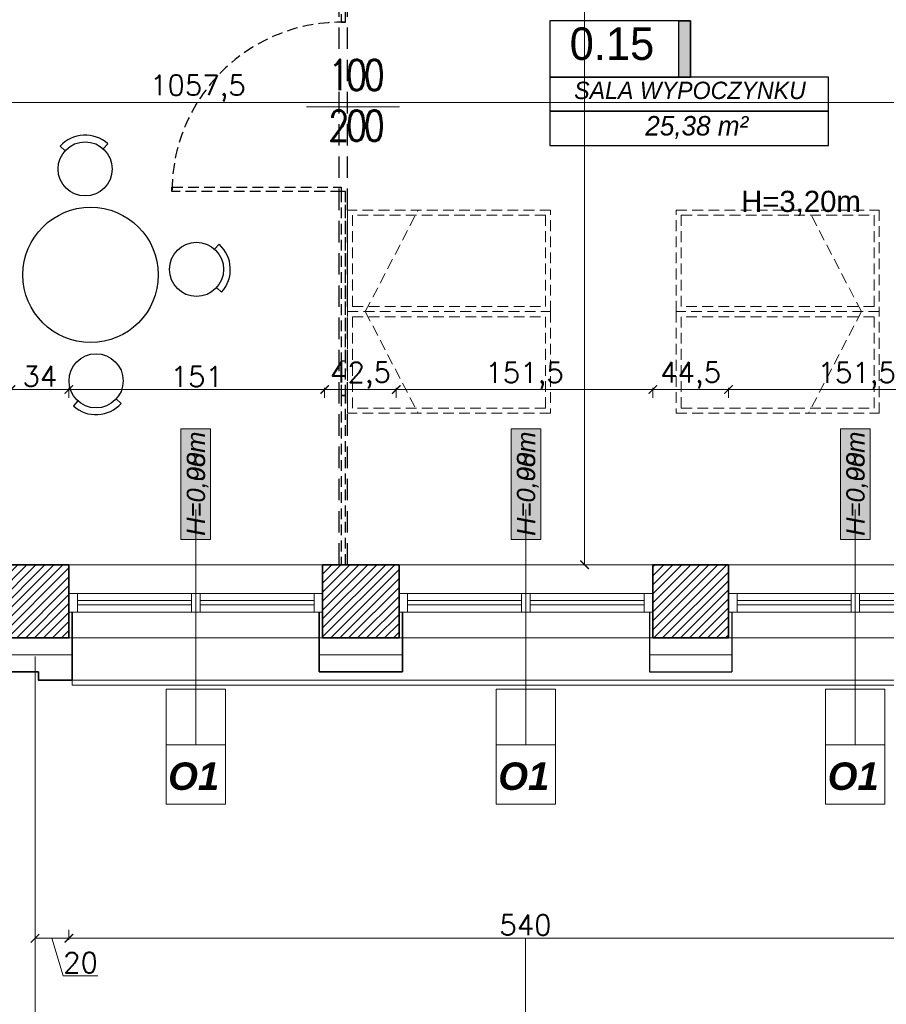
# Model space of a CAD drawing. Header units: millimetres. Extents: x -740 to 33545, y -26688 to 22494.
# Tile 143 of 256: x 11205 to 11717, y 9523 to 10105. Entities that reach past the tile are written whole.
import ezdxf
from ezdxf.lldxf.tags import DXFTag

# ---------------------------------------------------------------- set-up
doc = ezdxf.new("R2010")
doc.units = ezdxf.units.MM
doc.header["$MEASUREMENT"] = 0
doc.linetypes.add('DASHED2', pattern=[9.525, 6.35, -3.175])
doc.layers.get('Defpoints').update_dxf_attribs({"color": 252})
doc.layers.add('_I_EKO_PODKLAD 3', color=252, linetype='Continuous')
doc.layers.add('tabelki opis', color=252, linetype='Continuous')
for name, color, linetype, lineweight in [('A_istniejące ściany', 252, 'Continuous', 35), ('A_izolacja', 252, 'Continuous', 9), ('A_l.przerywana', 252, 'ICAD_ISO03W100', 9), ('A_okna wymieniane', 252, 'Continuous', 15), ('A_opisy', 252, 'Continuous', 15), ('A_wyposażenie', 252, 'Continuous', 9), ('A_ściany projektowane', 252, 'Continuous', 35), ('l.przerywana', 252, 'ICAD_ISO03W100', 5), ('l.widokowa', 252, 'Continuous', 15), ('l.wypełnien', 252, 'Continuous', 5), ('Nowe_820-G Rysunki Obrazki_Nr_pióra__1', 252, 'Continuous', 13), ('wymiarowanie', 252, 'Continuous', 9)]:
    doc.layers.add(name, color=color, linetype=linetype, lineweight=lineweight)
doc.styles.add('1-100', font='simplex.shx', dxfattribs={"width": 0.8, "height": 15})
doc.styles.add('ARIALL', font='GOTHIC.TTF', dxfattribs={"height": 40})
doc.styles.add('styl2', font='simplex.shx')
doc.styles.add('STYL_AUTOMATYCZNY_6', font='arial.ttf', dxfattribs={"width": 0.9924})
doc.linetypes.add('BATTING', pattern='A,0.00254,-2.54,[134,ltypeshp.shx,S=2.54,R=0,X=-2.54,Y=0],-5.08,[134,ltypeshp.shx,S=2.54,R=180,X=2.54,Y=0],-2.54', length=10.16254)
tags = doc.linetypes.add('ICAD_ISO03W100', pattern=[30, 12, -18]).pattern_tags.tags
tags[6:7] = [DXFTag(74, 4), DXFTag(75, 0), DXFTag(340, '0'), DXFTag(46, 1.0), DXFTag(50, 0.0), DXFTag(44, 0.0), DXFTag(45, 0.0)]
tags[4:5] = [DXFTag(74, 4), DXFTag(75, 0), DXFTag(340, '0'), DXFTag(46, 1.0), DXFTag(50, 0.0), DXFTag(44, 0.0), DXFTag(45, 0.0)]
doc.dimstyles.new('Skala 1-50', dxfattribs={"dimtxt": 12, "dimasz": 5, "dimexe": 1, "dimexo": 1, "dimgap": 1.5, "dimtad": 1, "dimdec": 1, "dimrnd": 0.5, "dimtxsty": 'styl2', "dimblk": 'ARCHTICK', "dimcen": 5, "dimadec": 0, "dimazin": 0, "dimtfac": 1, "dimtdec": 1, "dimtmove": 1, "dimatfit": 3, "dimldrblk": 'ARCHTICK', "dimfxl": 0, "dimlwd": -1, "dimlwe": -1, "dimarcsym": 0})

# ---------------------------------------------------------------- blocks, each defined once
blk = doc.blocks.new('_ArchTick')
at = {"color": 0, "linetype": 'ByBlock', "const_width": 0.15}
blk.add_lwpolyline([(-0.5, -0.5), (0.5, 0.5)], dxfattribs=at)
blk = doc.blocks.new('*D1186')
at = {"layer": 'Defpoints', "color": 0}
for p in [(11839.15, 10110.74), (10781.66, 10085.81), (11839.15, 10055.97)]:
    blk.add_point(p, dxfattribs=at)
at = {"layer": 'wymiarowanie', "color": 0}
for p, q in [((10781.66, 10060.97), (10781.66, 10054.97)), ((11839.15, 10060.97), (11839.15, 10054.97)), ((10781.66, 10055.97), (11839.15, 10055.97))]:
    blk.add_line(p, q, dxfattribs=at)
at = {"layer": 'wymiarowanie', "color": 0, "xscale": 5, "yscale": 5, "zscale": 5, "rotation": 180}
blk.add_blockref('_ArchTick', (10781.66, 10055.97), dxfattribs=at)
at = {"layer": 'wymiarowanie', "color": 0, "xscale": 5, "yscale": 5, "zscale": 5}
blk.add_blockref('_ArchTick', (11839.15, 10055.97), dxfattribs=at)
at = {"layer": 'wymiarowanie', "color": 0, "insert": (11310.4, 10064.32), "char_height": 12, "attachment_point": 5, "style": 'styl2'}
blk.add_mtext('1057,5', dxfattribs=at)
blk = doc.blocks.new('*D1898')
at = {"layer": 'Defpoints', "color": 0}
for p in [(11214.13, 9716.08), (11234.13, 9714.58), (11234.13, 9562.04)]:
    blk.add_point(p, dxfattribs=at)
at = {"layer": 'wymiarowanie', "color": 0}
for p, q in [((11214.13, 9567.04), (11214.13, 9561.04)), ((11234.13, 9567.04), (11234.13, 9561.04)), ((11214.13, 9562.04), (11234.13, 9562.04)), ((11230.78, 9539.89), (11224.13, 9562.04)), ((11251.25, 9539.89), (11230.78, 9539.89))]:
    blk.add_line(p, q, dxfattribs=at)
at = {"layer": 'wymiarowanie', "color": 0, "xscale": 5, "yscale": 5, "zscale": 5, "rotation": 180}
blk.add_blockref('_ArchTick', (11214.13, 9562.04), dxfattribs=at)
at = {"layer": 'wymiarowanie', "color": 0, "xscale": 5, "yscale": 5, "zscale": 5}
blk.add_blockref('_ArchTick', (11234.13, 9562.04), dxfattribs=at)
at = {"layer": 'wymiarowanie', "color": 0, "insert": (11241.01, 9547.69), "char_height": 12, "attachment_point": 5, "style": 'styl2'}
blk.add_mtext('20', dxfattribs=at)
blk = doc.blocks.new('*D1899')
at = {"layer": 'Defpoints', "color": 0}
for p in [(11234.13, 9739.58), (11773.95, 9715.57), (11773.95, 9562.04)]:
    blk.add_point(p, dxfattribs=at)
at = {"layer": 'wymiarowanie', "color": 0}
for p, q in [((11234.13, 9567.04), (11234.13, 9561.04)), ((11773.95, 9567.04), (11773.95, 9561.04)), ((11234.13, 9562.04), (11773.95, 9562.04))]:
    blk.add_line(p, q, dxfattribs=at)
at = {"layer": 'wymiarowanie', "color": 0, "xscale": 5, "yscale": 5, "zscale": 5, "rotation": 180}
blk.add_blockref('_ArchTick', (11234.13, 9562.04), dxfattribs=at)
at = {"layer": 'wymiarowanie', "color": 0, "xscale": 5, "yscale": 5, "zscale": 5}
blk.add_blockref('_ArchTick', (11773.95, 9562.04), dxfattribs=at)
at = {"layer": 'wymiarowanie', "color": 0, "insert": (11504.04, 9569.84), "char_height": 12, "attachment_point": 5, "style": 'styl2'}
blk.add_mtext('540', dxfattribs=at)
blk = doc.blocks.new('*D2158')
at = {"layer": 'Defpoints', "color": 0}
for p in [(11128.02, 9739.58), (11214.13, 9719.58), (11214.13, 9186.8)]:
    blk.add_point(p, dxfattribs=at)
at = {"layer": 'wymiarowanie', "color": 0}
for p, q in [((11128.02, 9191.8), (11128.02, 9185.8)), ((11128.02, 9186.8), (11214.13, 9186.8)), ((11214.13, 9191.8), (11214.13, 9185.8))]:
    blk.add_line(p, q, dxfattribs=at)
at = {"layer": 'wymiarowanie', "color": 0, "xscale": 5, "yscale": 5, "zscale": 5, "rotation": 180}
blk.add_blockref('_ArchTick', (11128.02, 9186.8), dxfattribs=at)
at = {"layer": 'wymiarowanie', "color": 0, "xscale": 5, "yscale": 5, "zscale": 5}
blk.add_blockref('_ArchTick', (11214.13, 9186.8), dxfattribs=at)
at = {"layer": 'wymiarowanie', "color": 0, "insert": (11171.07, 9194.6), "char_height": 12, "attachment_point": 5, "style": 'styl2'}
blk.add_mtext('86', dxfattribs=at)
blk = doc.blocks.new('*D2159')
at = {"layer": 'Defpoints', "color": 0}
for p in [(11234.13, 9739.58), (11214.13, 9719.58), (11234.13, 9186.8)]:
    blk.add_point(p, dxfattribs=at)
at = {"layer": 'wymiarowanie', "color": 0}
for p, q in [((11214.13, 9191.8), (11214.13, 9185.8)), ((11214.13, 9186.8), (11234.13, 9186.8)), ((11234.13, 9191.8), (11234.13, 9185.8)), ((11234.13, 9186.8), (11263.81, 9186.8))]:
    blk.add_line(p, q, dxfattribs=at)
at = {"layer": 'wymiarowanie', "color": 0, "xscale": 5, "yscale": 5, "zscale": 5, "rotation": 180}
blk.add_blockref('_ArchTick', (11214.13, 9186.8), dxfattribs=at)
at = {"layer": 'wymiarowanie', "color": 0, "xscale": 5, "yscale": 5, "zscale": 5}
blk.add_blockref('_ArchTick', (11234.13, 9186.8), dxfattribs=at)
at = {"layer": 'wymiarowanie', "color": 0, "insert": (11253.58, 9194.6), "char_height": 12, "attachment_point": 5, "style": 'styl2'}
blk.add_mtext('20', dxfattribs=at)
blk = doc.blocks.new('*D2160')
at = {"layer": 'Defpoints', "color": 0}
for p in [(11234.13, 9739.58), (11384.13, 9739.58), (11384.13, 9186.8)]:
    blk.add_point(p, dxfattribs=at)
at = {"layer": 'wymiarowanie', "color": 0}
for p, q in [((11234.13, 9191.8), (11234.13, 9185.8)), ((11234.13, 9186.8), (11384.13, 9186.8)), ((11384.13, 9191.8), (11384.13, 9185.8))]:
    blk.add_line(p, q, dxfattribs=at)
at = {"layer": 'wymiarowanie', "color": 0, "xscale": 5, "yscale": 5, "zscale": 5, "rotation": 180}
blk.add_blockref('_ArchTick', (11234.13, 9186.8), dxfattribs=at)
at = {"layer": 'wymiarowanie', "color": 0, "xscale": 5, "yscale": 5, "zscale": 5}
blk.add_blockref('_ArchTick', (11384.13, 9186.8), dxfattribs=at)
at = {"layer": 'wymiarowanie', "color": 0, "insert": (11309.13, 9194.6), "char_height": 12, "attachment_point": 5, "style": 'styl2'}
blk.add_mtext('150', dxfattribs=at)
blk = doc.blocks.new('*D2161')
at = {"layer": 'Defpoints', "color": 0}
for p in [(11384.13, 9739.58), (11429.29, 9739.58), (11429.29, 9186.8)]:
    blk.add_point(p, dxfattribs=at)
at = {"layer": 'wymiarowanie', "color": 0}
for p, q in [((11384.13, 9191.8), (11384.13, 9185.8)), ((11384.13, 9186.8), (11429.29, 9186.8)), ((11429.29, 9191.8), (11429.29, 9185.8))]:
    blk.add_line(p, q, dxfattribs=at)
at = {"layer": 'wymiarowanie', "color": 0, "xscale": 5, "yscale": 5, "zscale": 5, "rotation": 180}
blk.add_blockref('_ArchTick', (11384.13, 9186.8), dxfattribs=at)
at = {"layer": 'wymiarowanie', "color": 0, "xscale": 5, "yscale": 5, "zscale": 5}
blk.add_blockref('_ArchTick', (11429.29, 9186.8), dxfattribs=at)
at = {"layer": 'wymiarowanie', "color": 0, "insert": (11406.71, 9194.6), "char_height": 12, "attachment_point": 5, "style": 'styl2'}
blk.add_mtext('45', dxfattribs=at)
blk = doc.blocks.new('*D2162')
at = {"layer": 'Defpoints', "color": 0}
for p in [(11429.29, 9739.58), (11579.29, 9739.58), (11579.29, 9186.8)]:
    blk.add_point(p, dxfattribs=at)
at = {"layer": 'wymiarowanie', "color": 0}
for p, q in [((11429.29, 9191.8), (11429.29, 9185.8)), ((11429.29, 9186.8), (11579.29, 9186.8)), ((11579.29, 9191.8), (11579.29, 9185.8))]:
    blk.add_line(p, q, dxfattribs=at)
at = {"layer": 'wymiarowanie', "color": 0, "xscale": 5, "yscale": 5, "zscale": 5, "rotation": 180}
blk.add_blockref('_ArchTick', (11429.29, 9186.8), dxfattribs=at)
at = {"layer": 'wymiarowanie', "color": 0, "xscale": 5, "yscale": 5, "zscale": 5}
blk.add_blockref('_ArchTick', (11579.29, 9186.8), dxfattribs=at)
at = {"layer": 'wymiarowanie', "color": 0, "insert": (11504.29, 9194.6), "char_height": 12, "attachment_point": 5, "style": 'styl2'}
blk.add_mtext('150', dxfattribs=at)
blk = doc.blocks.new('*D2163')
at = {"layer": 'Defpoints', "color": 0}
for p in [(11579.29, 9739.58), (11624.02, 9739.58), (11624.02, 9186.8)]:
    blk.add_point(p, dxfattribs=at)
at = {"layer": 'wymiarowanie', "color": 0}
for p, q in [((11579.29, 9191.8), (11579.29, 9185.8)), ((11579.29, 9186.8), (11624.02, 9186.8)), ((11624.02, 9191.8), (11624.02, 9185.8))]:
    blk.add_line(p, q, dxfattribs=at)
at = {"layer": 'wymiarowanie', "color": 0, "xscale": 5, "yscale": 5, "zscale": 5, "rotation": 180}
blk.add_blockref('_ArchTick', (11579.29, 9186.8), dxfattribs=at)
at = {"layer": 'wymiarowanie', "color": 0, "xscale": 5, "yscale": 5, "zscale": 5}
blk.add_blockref('_ArchTick', (11624.02, 9186.8), dxfattribs=at)
at = {"layer": 'wymiarowanie', "color": 0, "insert": (11601.66, 9195.15), "char_height": 12, "attachment_point": 5, "style": 'styl2'}
blk.add_mtext('44,5', dxfattribs=at)
blk = doc.blocks.new('*D2164')
at = {"layer": 'Defpoints', "color": 0}
for p in [(11624.02, 9739.58), (11774.02, 9739.58), (11774.02, 9186.8)]:
    blk.add_point(p, dxfattribs=at)
at = {"layer": 'wymiarowanie', "color": 0}
for p, q in [((11624.02, 9191.8), (11624.02, 9185.8)), ((11624.02, 9186.8), (11774.02, 9186.8)), ((11774.02, 9191.8), (11774.02, 9185.8))]:
    blk.add_line(p, q, dxfattribs=at)
at = {"layer": 'wymiarowanie', "color": 0, "xscale": 5, "yscale": 5, "zscale": 5, "rotation": 180}
blk.add_blockref('_ArchTick', (11624.02, 9186.8), dxfattribs=at)
at = {"layer": 'wymiarowanie', "color": 0, "xscale": 5, "yscale": 5, "zscale": 5}
blk.add_blockref('_ArchTick', (11774.02, 9186.8), dxfattribs=at)
at = {"layer": 'wymiarowanie', "color": 0, "insert": (11699.02, 9194.6), "char_height": 12, "attachment_point": 5, "style": 'styl2'}
blk.add_mtext('150', dxfattribs=at)
blk = doc.blocks.new('*D2209')
at = {"layer": 'Defpoints', "color": 0}
for p in [(11562.62, 10359.34), (11539.01, 9782.76), (11576.75, 9782.76)]:
    blk.add_point(p, dxfattribs=at)
at = {"layer": 'wymiarowanie', "color": 0}
for p, q in [((11544.01, 10359.34), (11538.01, 10359.34)), ((11539.01, 10359.34), (11539.01, 10168.41)), ((11539.01, 9782.76), (11539.01, 10125.2)), ((11544.01, 9782.76), (11538.01, 9782.76))]:
    blk.add_line(p, q, dxfattribs=at)
at = {"layer": 'wymiarowanie', "color": 0, "xscale": 5, "yscale": 5, "zscale": 5}
for p, rotation in [((11539.01, 10359.34), 90), ((11539.01, 9782.76), 270)]:
    blk.add_blockref('_ArchTick', p, dxfattribs=dict(at, rotation=rotation))
at = {"layer": 'wymiarowanie', "color": 0, "insert": (11530.66, 10146.8), "char_height": 12, "attachment_point": 5, "rotation": 90, "style": 'styl2'}
blk.add_mtext('576,5', dxfattribs=at)
blk = doc.blocks.new('*D2784')
at = {"layer": 'Defpoints', "color": 0}
for p in [(11234.13, 9886.31), (11199.91, 9812.76), (11234.13, 9782.76)]:
    blk.add_point(p, dxfattribs=at)
at = {"layer": 'wymiarowanie', "color": 0}
for p, q in [((11199.91, 9881.31), (11199.91, 9887.31)), ((11199.91, 9886.31), (11234.13, 9886.31)), ((11234.13, 9881.31), (11234.13, 9887.31))]:
    blk.add_line(p, q, dxfattribs=at)
at = {"layer": 'wymiarowanie', "color": 0, "xscale": 5, "yscale": 5, "zscale": 5, "rotation": 180}
blk.add_blockref('_ArchTick', (11199.91, 9886.31), dxfattribs=at)
at = {"layer": 'wymiarowanie', "color": 0, "xscale": 5, "yscale": 5, "zscale": 5}
blk.add_blockref('_ArchTick', (11234.13, 9886.31), dxfattribs=at)
at = {"layer": 'wymiarowanie', "color": 0, "insert": (11217.02, 9894.11), "char_height": 12, "attachment_point": 5, "style": 'styl2'}
blk.add_mtext('34', dxfattribs=at)
blk = doc.blocks.new('*D2785')
at = {"layer": 'Defpoints', "color": 0}
for p in [(11385.33, 9886.31), (11234.13, 9782.76), (11385.33, 9782.76)]:
    blk.add_point(p, dxfattribs=at)
at = {"layer": 'wymiarowanie', "color": 0}
for p, q in [((11234.13, 9881.31), (11234.13, 9887.31)), ((11234.13, 9886.31), (11385.33, 9886.31)), ((11385.33, 9881.31), (11385.33, 9887.31))]:
    blk.add_line(p, q, dxfattribs=at)
at = {"layer": 'wymiarowanie', "color": 0, "xscale": 5, "yscale": 5, "zscale": 5, "rotation": 180}
blk.add_blockref('_ArchTick', (11234.13, 9886.31), dxfattribs=at)
at = {"layer": 'wymiarowanie', "color": 0, "xscale": 5, "yscale": 5, "zscale": 5}
blk.add_blockref('_ArchTick', (11385.33, 9886.31), dxfattribs=at)
at = {"layer": 'wymiarowanie', "color": 0, "insert": (11309.73, 9893.96), "char_height": 12, "attachment_point": 5, "style": 'styl2'}
blk.add_mtext('151', dxfattribs=at)
blk = doc.blocks.new('*D2786')
at = {"layer": 'Defpoints', "color": 0}
for p in [(11427.67, 9886.31), (11385.33, 9782.76), (11427.67, 9782.76)]:
    blk.add_point(p, dxfattribs=at)
at = {"layer": 'wymiarowanie', "color": 0}
for p, q in [((11385.33, 9881.31), (11385.33, 9887.31)), ((11385.33, 9886.31), (11427.67, 9886.31)), ((11427.67, 9881.31), (11427.67, 9887.31))]:
    blk.add_line(p, q, dxfattribs=at)
at = {"layer": 'wymiarowanie', "color": 0, "xscale": 5, "yscale": 5, "zscale": 5, "rotation": 180}
blk.add_blockref('_ArchTick', (11385.33, 9886.31), dxfattribs=at)
at = {"layer": 'wymiarowanie', "color": 0, "xscale": 5, "yscale": 5, "zscale": 5}
blk.add_blockref('_ArchTick', (11427.67, 9886.31), dxfattribs=at)
at = {"layer": 'wymiarowanie', "color": 0, "insert": (11406.5, 9894.66), "char_height": 12, "attachment_point": 5, "style": 'styl2'}
blk.add_mtext('42,5', dxfattribs=at)
blk = doc.blocks.new('*D2787')
at = {"layer": 'Defpoints', "color": 0}
for p in [(11579.29, 9886.31), (11427.67, 9782.76), (11579.29, 9782.76)]:
    blk.add_point(p, dxfattribs=at)
at = {"layer": 'wymiarowanie', "color": 0}
for p, q in [((11427.67, 9881.31), (11427.67, 9887.31)), ((11427.67, 9886.31), (11579.29, 9886.31)), ((11579.29, 9881.31), (11579.29, 9887.31))]:
    blk.add_line(p, q, dxfattribs=at)
at = {"layer": 'wymiarowanie', "color": 0, "xscale": 5, "yscale": 5, "zscale": 5, "rotation": 180}
blk.add_blockref('_ArchTick', (11427.67, 9886.31), dxfattribs=at)
at = {"layer": 'wymiarowanie', "color": 0, "xscale": 5, "yscale": 5, "zscale": 5}
blk.add_blockref('_ArchTick', (11579.29, 9886.31), dxfattribs=at)
at = {"layer": 'wymiarowanie', "color": 0, "insert": (11503.48, 9894.51), "char_height": 12, "attachment_point": 5, "style": 'styl2'}
blk.add_mtext('151,5', dxfattribs=at)
blk = doc.blocks.new('*D2788')
at = {"layer": 'Defpoints', "color": 0}
for p in [(11624.02, 9886.31), (11579.29, 9782.76), (11624.02, 9782.76)]:
    blk.add_point(p, dxfattribs=at)
at = {"layer": 'wymiarowanie', "color": 0}
for p, q in [((11579.29, 9881.31), (11579.29, 9887.31)), ((11579.29, 9886.31), (11624.02, 9886.31)), ((11624.02, 9881.31), (11624.02, 9887.31))]:
    blk.add_line(p, q, dxfattribs=at)
at = {"layer": 'wymiarowanie', "color": 0, "xscale": 5, "yscale": 5, "zscale": 5, "rotation": 180}
blk.add_blockref('_ArchTick', (11579.29, 9886.31), dxfattribs=at)
at = {"layer": 'wymiarowanie', "color": 0, "xscale": 5, "yscale": 5, "zscale": 5}
blk.add_blockref('_ArchTick', (11624.02, 9886.31), dxfattribs=at)
at = {"layer": 'wymiarowanie', "color": 0, "insert": (11601.66, 9894.66), "char_height": 12, "attachment_point": 5, "style": 'styl2'}
blk.add_mtext('44,5', dxfattribs=at)
blk = doc.blocks.new('*D2789')
at = {"layer": 'Defpoints', "color": 0}
for p in [(11775.65, 9886.31), (11624.02, 9782.76), (11775.65, 9782.76)]:
    blk.add_point(p, dxfattribs=at)
at = {"layer": 'wymiarowanie', "color": 0}
for p, q in [((11624.02, 9881.31), (11624.02, 9887.31)), ((11624.02, 9886.31), (11775.65, 9886.31)), ((11775.65, 9881.31), (11775.65, 9887.31))]:
    blk.add_line(p, q, dxfattribs=at)
at = {"layer": 'wymiarowanie', "color": 0, "xscale": 5, "yscale": 5, "zscale": 5, "rotation": 180}
blk.add_blockref('_ArchTick', (11624.02, 9886.31), dxfattribs=at)
at = {"layer": 'wymiarowanie', "color": 0, "xscale": 5, "yscale": 5, "zscale": 5}
blk.add_blockref('_ArchTick', (11775.65, 9886.31), dxfattribs=at)
at = {"layer": 'wymiarowanie', "color": 0, "insert": (11699.83, 9894.51), "char_height": 12, "attachment_point": 5, "style": 'styl2'}
blk.add_mtext('151,5', dxfattribs=at)

msp = doc.modelspace()

# ---------------------------------------------------------------- hatches: boundary and pattern name
at = {"layer": 'A_opisy', "ltscale": 0.3}
for points in [[(11300.37, 9797.7), (11300.37, 9863.16), (11317.9, 9863.16), (11317.9, 9797.7)], [(11300.37, 9797.7), (11300.37, 9863.16), (11317.9, 9863.16), (11317.9, 9797.7)], [(11300.37, 9797.7), (11300.37, 9863.16), (11317.9, 9863.16), (11317.9, 9797.7)], [(11300.37, 9797.7), (11300.37, 9863.16), (11317.9, 9863.16), (11317.9, 9797.7)], [(11495.52, 9797.7), (11495.52, 9863.16), (11513.05, 9863.16), (11513.05, 9797.7)], [(11495.52, 9797.7), (11495.52, 9863.16), (11513.05, 9863.16), (11513.05, 9797.7)], [(11495.52, 9797.7), (11495.52, 9863.16), (11513.05, 9863.16), (11513.05, 9797.7)], [(11495.52, 9797.7), (11495.52, 9863.16), (11513.05, 9863.16), (11513.05, 9797.7)], [(11690.26, 9797.7), (11690.26, 9863.16), (11707.79, 9863.16), (11707.79, 9797.7)], [(11690.26, 9797.7), (11690.26, 9863.16), (11707.79, 9863.16), (11707.79, 9797.7)], [(11690.26, 9797.7), (11690.26, 9863.16), (11707.79, 9863.16), (11707.79, 9797.7)], [(11690.26, 9797.7), (11690.26, 9863.16), (11707.79, 9863.16), (11707.79, 9797.7)]]:
    msp.add_hatch(color=256, dxfattribs=at).paths.add_polyline_path(points)
at = {"layer": 'l.wypełnien'}
h = msp.add_hatch(dxfattribs=at)
h.set_pattern_fill('ANSI31', color=256, scale=30, style=0)
h.paths.add_polyline_path([(11391.26, 10402.52), (11391.26, 10359.34), (11839.15, 10359.34), (11839.15, 9782.76), (11774.02, 9782.76), (11774.02, 9765.83), (11774.02, 9754.82), (11774.02, 9739.58), (11839.15, 9739.58), (11882.33, 9739.58), (11882.33, 10522.75), (11866.24, 10522.75), (11854.39, 10522.75), (11839.15, 10522.75), (11839.15, 10402.52), (11426.82, 10402.52), (11426.82, 10552.38), (11401.42, 10552.38), (11401.42, 10402.52)])
h.paths.add_polyline_path([(11391.26, 10834.32), (11391.26, 10791.99), (11401.42, 10791.99), (11401.42, 10654.38), (11426.82, 10654.38), (11426.82, 10791.99), (11839.15, 10791.99), (11839.15, 10677.69), (11854.39, 10677.69), (11866.24, 10677.69), (11882.33, 10677.69), (11882.33, 11331.32), (11882.33, 11374.5), (11799.42, 11374.5), (11799.42, 11331.32), (11839.15, 11331.32), (11839.15, 10994.32), (11839.15, 10834.32), (11699.45, 10834.32), (11685.18, 10834.32), (11640.68, 10834.32), (11401.42, 10834.32)])
h.paths.add_polyline_path([(11477.62, 10806.38), (11477.62, 10819.93), (11497.94, 10819.93), (11497.94, 10806.38)], flags=16)
h.paths.add_polyline_path([(11438.67, 10819.93), (11438.67, 10806.38), (11457.3, 10806.38), (11457.3, 10819.93)], flags=16)
h.paths.add_polyline_path([(11429.29, 9739.58), (11429.29, 9782.76), (11384.13, 9782.76), (11384.13, 9739.58)])
h.paths.add_polyline_path([(11624.02, 9739.58), (11624.02, 9782.76), (11579.29, 9782.76), (11579.29, 9739.58)])
h = msp.add_hatch(dxfattribs=at)
h.set_pattern_fill('ANSI31', color=256, scale=30, style=0)
h.paths.add_polyline_path([(10913.66, 10402.52), (10997.39, 10402.52), (11117.42, 10402.52), (11176.61, 10402.52), (11176.61, 10401.46), (11164.43, 10401.46), (11164.43, 10399.14), (11180.1, 10399.14), (11180.1, 10402.52), (11291.35, 10402.52), (11291.35, 10359.34), (11212.91, 10359.34), (11212.91, 10281.34), (11174.51, 10281.34), (11174.51, 10359.34), (11117.42, 10359.34), (10913.66, 10359.34)])
h.paths.add_polyline_path([(11186.51, 10326.34), (11186.51, 10347.34), (11200.91, 10347.34), (11200.91, 10326.34)], flags=16)
h.paths.add_polyline_path([(11186.51, 10326.34), (11186.51, 10347.34), (11200.91, 10347.34), (11200.91, 10326.34)], flags=0)
h.paths.add_polyline_path([(11186.51, 10293.34), (11186.51, 10314.34), (11200.91, 10314.34), (11200.91, 10293.34)], flags=16)
h.paths.add_polyline_path([(11186.51, 10293.34), (11186.51, 10314.34), (11200.91, 10314.34), (11200.91, 10293.34)], flags=0)
h.paths.add_polyline_path([(11234.13, 9739.58), (11234.13, 9782.76), (11199.91, 9782.76), (11199.91, 9812.76), (11174.51, 9812.76), (11174.51, 9782.76), (11128.02, 9782.76), (11128.02, 9739.58)])
h.paths.add_polyline_path([(10477.77, 9782.76), (10504.8, 9782.76), (10504.8, 9762.76), (10529.35, 9762.99), (10529.35, 9782.76), (10587.7, 9782.76), (10587.7, 9739.58), (10477.77, 9739.58)])
h.paths.add_polyline_path([(10783.28, 9739.58), (10783.28, 9782.76), (10737.7, 9782.76), (10737.7, 9739.58)])
h.paths.add_polyline_path([(10978.02, 9739.58), (10978.02, 9782.76), (10933.28, 9782.76), (10933.28, 9739.58)])
h.paths.add_polyline_path([(10769.66, 10359.34), (10771.66, 10359.34), (10771.66, 10402.52), (10736.26, 10402.52), (10736.26, 10359.34)])
h.paths.add_polyline_path([(10457.77, 9739.58), (10457.77, 9782.76), (10477.77, 9782.76), (10477.77, 9739.58), (10470.93, 9739.58)])
h.paths.add_polyline_path([(10771.66, 10359.34), (10771.66, 10402.52), (10791.66, 10402.52), (10791.66, 10359.34)])
h.paths.add_polyline_path([(10913.66, 10359.34), (10913.66, 10402.52), (10893.66, 10402.52), (10893.66, 10359.34)])
h.paths.add_polyline_path([(10504.8, 9762.76), (10504.8, 9782.76), (10529.35, 9782.76), (10529.35, 9762.99)])
at = {"layer": 'tabelki opis'}
msp.add_hatch(color=256, dxfattribs=at).paths.add_polyline_path([(11601.6, 10070.96), (11601.6, 10104.23), (11594.64, 10104.23), (11594.64, 10070.96)])

# ---------------------------------------------------------------- linework, layer by layer
at = {"layer": '_I_EKO_PODKLAD 3', "linetype": 'DASHED2', "ltscale": 2}
for p, q in [((11393.83, 9782.76), (11393.83, 10359.34)), ((11393.83, 9782.76), (11393.83, 10359.34)), ((11398.83, 9782.76), (11398.83, 10359.34)), ((11398.83, 9782.76), (11398.83, 10359.34))]:
    msp.add_line(p, q, dxfattribs=at)
at = {"layer": '_I_EKO_PODKLAD 3', "ltscale": 500}
for p, q in [((11254.46, 10028.54), (11257.14, 10031.52)), ((11254.46, 10028.54), (11257.14, 10031.52)), ((11231.86, 10027.38), (11228.89, 10030.06)), ((11231.86, 10027.38), (11228.89, 10030.06)), ((11320.3, 9969.17), (11322.98, 9972.14)), ((11320.3, 9969.17), (11322.98, 9972.14)), ((11321.47, 9946.57), (11324.44, 9943.89)), ((11321.47, 9946.57), (11324.44, 9943.89)), ((11239.49, 9879.56), (11236.81, 9876.59)), ((11239.49, 9879.56), (11236.81, 9876.59)), ((11262.09, 9880.73), (11265.06, 9878.05)), ((11262.09, 9880.73), (11265.06, 9878.05))]:
    msp.add_line(p, q, dxfattribs=at)
at = {"layer": '_I_EKO_PODKLAD 3', "linetype": 'DASHED2'}
for points in [[(11395.08, 10203.34), (11395.08, 10103.34), (11397.58, 10103.34), (11397.58, 10203.34), (11395.08, 10203.34)], [(11295.08, 10005.84), (11395.08, 10005.84), (11395.08, 10003.34), (11295.08, 10003.34), (11295.08, 10005.84)], [(11295.08, 10005.84), (11395.08, 10005.84), (11395.08, 10003.34), (11295.08, 10003.34), (11295.08, 10005.84)], [(11395.08, 10003.34), (11395.08, 9903.34), (11397.58, 9903.34), (11397.58, 10003.34), (11395.08, 10003.34)], [(11395.08, 10003.34), (11395.08, 9882.76), (11397.58, 9882.76), (11397.58, 10003.34), (11395.08, 10003.34)], [(11395.08, 9882.76), (11395.08, 9782.76), (11397.58, 9782.76), (11397.58, 9882.76), (11395.08, 9882.76)], [(11395.08, 9882.76), (11395.08, 9782.76), (11397.58, 9782.76), (11397.58, 9882.76), (11395.08, 9882.76)]]:
    msp.add_lwpolyline(points, dxfattribs=at)
at = {"layer": '_I_EKO_PODKLAD 3', "ltscale": 500}
for centre, radius in [((11243.74, 10016.66), 16), ((11243.74, 10016.66), 16), ((11246.98, 9954.05), 40), ((11246.98, 9954.05), 40), ((11309.58, 9957.29), 16), ((11309.58, 9957.29), 16), ((11250.21, 9891.45), 16), ((11250.21, 9891.45), 16)]:
    msp.add_circle(centre, radius, dxfattribs=at)
at = {"layer": '_I_EKO_PODKLAD 3', "linetype": 'DASHED2'}
msp.add_arc((11395.08, 10003.34), 100, 88.56746, 180.50373, dxfattribs=at)
msp.add_arc((11395.08, 10003.34), 100, 88.56746, 180.50373, dxfattribs=at)
at = {"layer": '_I_EKO_PODKLAD 3', "ltscale": 500}
for centre, start, end in [((11243.74, 10016.66), 47.95505, 137.95505), ((11243.74, 10016.66), 47.95505, 137.95505), ((11309.58, 9957.29), 317.95505, 47.95505), ((11309.58, 9957.29), 317.95505, 47.95505), ((11250.21, 9891.45), 227.95505, 317.95505), ((11250.21, 9891.45), 227.95505, 317.95505)]:
    msp.add_arc(centre, 20, start, end, dxfattribs=at)
at = {"layer": 'A_istniejące ściany'}
for points in [[(11234.13, 9782.76), (11199.91, 9782.76)], [(11234.13, 9739.58), (11234.13, 9782.76)], [(11429.29, 9782.76), (11384.13, 9782.76)], [(11384.13, 9782.76), (11384.13, 9739.58)], [(11429.29, 9739.58), (11429.29, 9782.76)], [(11624.02, 9782.76), (11579.29, 9782.76)], [(11579.29, 9782.76), (11579.29, 9739.58)], [(11624.02, 9739.58), (11624.02, 9782.76)], [(11384.13, 9739.58), (11384.13, 9754.82)], [(11579.29, 9739.58), (11579.29, 9754.82)], [(11128.02, 9739.58), (11234.13, 9739.58)], [(11384.13, 9739.58), (11429.29, 9739.58)], [(11579.29, 9739.58), (11624.02, 9739.58)]]:
    msp.add_lwpolyline(points, dxfattribs=at)
at = {"layer": 'A_izolacja', "lineweight": 35}
for p, q in [((11236.13, 9754.82), (11236.13, 9719.58)), ((11382.13, 9754.82), (11382.13, 9719.58)), ((11431.29, 9754.82), (11431.29, 9719.58))]:
    msp.add_line(p, q, dxfattribs=at)
at = {"layer": 'A_izolacja', "lineweight": 30}
for p, q in [((11577.29, 9754.82), (11577.29, 9719.58)), ((11626.02, 9754.82), (11626.02, 9719.58))]:
    msp.add_line(p, q, dxfattribs=at)
at = {"layer": 'A_izolacja', "linetype": 'BATTING', "ltscale": 0.1}
for points in [[(11126.02, 9729.58), (11236.13, 9729.58)], [(11382.13, 9729.58), (11431.29, 9729.58)], [(11577.29, 9729.58), (11626.02, 9729.58)]]:
    msp.add_lwpolyline(points, dxfattribs=at)
at = {"layer": 'A_izolacja', "lineweight": 35}
for points in [[(11216.13, 9719.58), (11216.13, 9717.58), (11216.13, 9714.58), (11236.13, 9714.58), (11236.13, 9719.58)], [(11382.13, 9719.58), (11431.29, 9719.58)]]:
    msp.add_lwpolyline(points, dxfattribs=at)
at = {"layer": 'A_izolacja', "lineweight": 30}
msp.add_lwpolyline([(11577.29, 9719.58), (11626.02, 9719.58)], dxfattribs=at)
at = {"layer": 'A_l.przerywana', "ltscale": 0.3}
for points in [[(11386.18, 9739.58), (11232.93, 9739.58)], [(11581.34, 9739.58), (11428.09, 9739.58)], [(11776.07, 9739.58), (11622.82, 9739.58)]]:
    msp.add_lwpolyline(points, dxfattribs=at)
at = {"layer": 'A_okna wymieniane'}
for points in [[(11239.21, 9765.83), (11234.13, 9765.83)], [(11234.13, 9765.83), (11234.13, 9754.82)], [(11238.01, 9765.83), (11306.59, 9765.83)], [(11239.21, 9754.82), (11239.21, 9765.83)], [(11311.67, 9765.83), (11306.59, 9765.83)], [(11306.59, 9765.83), (11306.59, 9754.82)], [(11311.67, 9754.82), (11311.67, 9765.83)], [(11311.67, 9765.83), (11381.1, 9765.83)], [(11384.13, 9765.83), (11379.05, 9765.83)], [(11379.05, 9765.83), (11379.05, 9754.82)], [(11384.13, 9754.82), (11384.13, 9765.83)], [(11434.37, 9765.83), (11429.29, 9765.83)], [(11429.29, 9765.83), (11429.29, 9754.82)], [(11433.17, 9765.83), (11501.75, 9765.83)], [(11434.37, 9754.82), (11434.37, 9765.83)], [(11506.83, 9765.83), (11501.75, 9765.83)], [(11501.75, 9765.83), (11501.75, 9754.82)], [(11506.83, 9754.82), (11506.83, 9765.83)], [(11506.83, 9765.83), (11576.26, 9765.83)], [(11579.29, 9765.83), (11574.21, 9765.83)], [(11574.21, 9765.83), (11574.21, 9754.82)], [(11579.29, 9754.82), (11579.29, 9765.83)], [(11629.1, 9765.83), (11624.02, 9765.83)], [(11624.02, 9765.83), (11624.02, 9754.82)], [(11627.9, 9765.83), (11696.48, 9765.83)], [(11629.1, 9754.82), (11629.1, 9765.83)], [(11701.56, 9765.83), (11696.48, 9765.83)], [(11696.48, 9765.83), (11696.48, 9754.82)], [(11701.56, 9754.82), (11701.56, 9765.83)], [(11701.56, 9765.83), (11770.99, 9765.83)], [(11306.59, 9761.6), (11239.21, 9761.6)], [(11239.21, 9761.6), (11239.21, 9759.06)], [(11239.21, 9759.06), (11306.59, 9759.06)], [(11306.59, 9759.06), (11306.59, 9761.6)], [(11379.05, 9761.6), (11311.67, 9761.6)], [(11311.67, 9761.6), (11311.67, 9759.06)], [(11311.67, 9759.06), (11379.05, 9759.06)], [(11379.05, 9759.06), (11379.05, 9761.6)], [(11501.75, 9761.6), (11434.37, 9761.6)], [(11434.37, 9761.6), (11434.37, 9759.06)], [(11434.37, 9759.06), (11501.75, 9759.06)], [(11501.75, 9759.06), (11501.75, 9761.6)], [(11574.21, 9761.6), (11506.83, 9761.6)], [(11506.83, 9761.6), (11506.83, 9759.06)], [(11506.83, 9759.06), (11574.21, 9759.06)], [(11574.21, 9759.06), (11574.21, 9761.6)], [(11696.48, 9761.6), (11629.1, 9761.6)], [(11629.1, 9761.6), (11629.1, 9759.06)], [(11629.1, 9759.06), (11696.48, 9759.06)], [(11696.48, 9759.06), (11696.48, 9761.6)], [(11768.94, 9761.6), (11701.56, 9761.6)], [(11701.56, 9761.6), (11701.56, 9759.06)], [(11701.56, 9759.06), (11768.94, 9759.06)], [(11234.13, 9754.82), (11239.21, 9754.82)], [(11306.59, 9754.82), (11238.01, 9754.82)], [(11306.59, 9754.82), (11311.67, 9754.82)], [(11381.1, 9754.82), (11311.67, 9754.82)], [(11379.05, 9754.82), (11384.13, 9754.82)], [(11429.29, 9754.82), (11434.37, 9754.82)], [(11501.75, 9754.82), (11433.17, 9754.82)], [(11501.75, 9754.82), (11506.83, 9754.82)], [(11576.26, 9754.82), (11506.83, 9754.82)], [(11574.21, 9754.82), (11579.29, 9754.82)], [(11624.02, 9754.82), (11629.1, 9754.82)], [(11696.48, 9754.82), (11627.9, 9754.82)], [(11696.48, 9754.82), (11701.56, 9754.82)], [(11770.99, 9754.82), (11701.56, 9754.82)]]:
    msp.add_lwpolyline(points, dxfattribs=at)
at = {"layer": 'A_opisy'}
for p, q in [((11309.13, 9681.91), (11309.13, 9815.38)), ((11504.29, 9681.91), (11504.29, 9815.38)), ((11699.02, 9681.91), (11699.02, 9815.38))]:
    msp.add_line(p, q, dxfattribs=at)
at = {"layer": 'A_opisy', "ltscale": 0.3}
for points in [[(11300.37, 9797.7), (11300.37, 9863.16), (11317.9, 9863.16), (11317.9, 9797.7)], [(11300.37, 9797.7), (11300.37, 9863.16), (11317.9, 9863.16), (11317.9, 9797.7)], [(11300.37, 9797.7), (11300.37, 9863.16), (11317.9, 9863.16), (11317.9, 9797.7)], [(11300.37, 9797.7), (11300.37, 9863.16), (11317.9, 9863.16), (11317.9, 9797.7)], [(11495.52, 9797.7), (11495.52, 9863.16), (11513.05, 9863.16), (11513.05, 9797.7)], [(11495.52, 9797.7), (11495.52, 9863.16), (11513.05, 9863.16), (11513.05, 9797.7)], [(11495.52, 9797.7), (11495.52, 9863.16), (11513.05, 9863.16), (11513.05, 9797.7)], [(11495.52, 9797.7), (11495.52, 9863.16), (11513.05, 9863.16), (11513.05, 9797.7)], [(11690.26, 9797.7), (11690.26, 9863.16), (11707.79, 9863.16), (11707.79, 9797.7)], [(11690.26, 9797.7), (11690.26, 9863.16), (11707.79, 9863.16), (11707.79, 9797.7)], [(11690.26, 9797.7), (11690.26, 9863.16), (11707.79, 9863.16), (11707.79, 9797.7)], [(11690.26, 9797.7), (11690.26, 9863.16), (11707.79, 9863.16), (11707.79, 9797.7)], [(11291.6, 9676.43), (11291.6, 9709.3), (11309.13, 9709.3), (11309.13, 9676.43)], [(11309.13, 9676.43), (11309.13, 9709.3), (11326.66, 9709.3), (11326.66, 9676.43)], [(11486.76, 9676.43), (11486.76, 9709.3), (11504.29, 9709.3), (11504.29, 9676.43)], [(11504.29, 9676.43), (11504.29, 9709.3), (11521.82, 9709.3), (11521.82, 9676.43)], [(11681.49, 9676.43), (11681.49, 9709.3), (11699.02, 9709.3), (11699.02, 9676.43)], [(11699.02, 9676.43), (11699.02, 9709.3), (11716.55, 9709.3), (11716.55, 9676.43)], [(11326.66, 9641.37), (11326.66, 9676.43), (11291.6, 9676.43), (11291.6, 9641.37)], [(11521.82, 9641.37), (11521.82, 9676.43), (11486.76, 9676.43), (11486.76, 9641.37)], [(11716.55, 9641.37), (11716.55, 9676.43), (11681.49, 9676.43), (11681.49, 9641.37)]]:
    msp.add_lwpolyline(points, close=True, dxfattribs=at)
at = {"layer": 'A_wyposażenie', "linetype": 'DASHED2'}
for p, q in [((11409.36, 9932.34), (11440.59, 9992.34)), ((11409.36, 9932.34), (11440.59, 9992.34)), ((11702.62, 9932.34), (11671.39, 9992.34)), ((11702.62, 9932.34), (11671.39, 9992.34)), ((11409.36, 9932.34), (11440.59, 9872.34)), ((11409.36, 9932.34), (11440.59, 9872.34)), ((11702.62, 9932.34), (11671.39, 9872.34)), ((11702.62, 9932.34), (11671.39, 9872.34))]:
    msp.add_line(p, q, dxfattribs=at)
for points in [[(11398.83, 9992.34), (11398.83, 9932.34), (11518.83, 9932.34), (11518.83, 9992.34)], [(11398.83, 9992.34), (11398.83, 9932.34), (11518.83, 9932.34), (11518.83, 9992.34)], [(11713.15, 9992.34), (11713.15, 9932.34), (11593.15, 9932.34), (11593.15, 9992.34)], [(11713.15, 9992.34), (11713.15, 9932.34), (11593.15, 9932.34), (11593.15, 9992.34)], [(11401.83, 9989.34), (11401.83, 9935.34), (11515.83, 9935.34), (11515.83, 9989.34)], [(11401.83, 9989.34), (11401.83, 9935.34), (11515.83, 9935.34), (11515.83, 9989.34)], [(11710.15, 9989.34), (11710.15, 9935.34), (11596.15, 9935.34), (11596.15, 9989.34)], [(11710.15, 9989.34), (11710.15, 9935.34), (11596.15, 9935.34), (11596.15, 9989.34)], [(11398.83, 9872.34), (11398.83, 9932.34), (11518.83, 9932.34), (11518.83, 9872.34)], [(11398.83, 9872.34), (11398.83, 9932.34), (11518.83, 9932.34), (11518.83, 9872.34)], [(11713.15, 9872.34), (11713.15, 9932.34), (11593.15, 9932.34), (11593.15, 9872.34)], [(11713.15, 9872.34), (11713.15, 9932.34), (11593.15, 9932.34), (11593.15, 9872.34)], [(11401.83, 9875.34), (11401.83, 9929.34), (11515.83, 9929.34), (11515.83, 9875.34)], [(11401.83, 9875.34), (11401.83, 9929.34), (11515.83, 9929.34), (11515.83, 9875.34)], [(11710.15, 9875.34), (11710.15, 9929.34), (11596.15, 9929.34), (11596.15, 9875.34)], [(11710.15, 9875.34), (11710.15, 9929.34), (11596.15, 9929.34), (11596.15, 9875.34)]]:
    msp.add_lwpolyline(points, close=True, dxfattribs=at)
at = {"layer": 'A_ściany projektowane'}
for p, q in [((11234.13, 9754.82), (11234.13, 9739.58)), ((11384.13, 9754.82), (11384.13, 9739.58)), ((11429.29, 9754.82), (11429.29, 9739.58)), ((11579.29, 9754.82), (11579.29, 9739.58)), ((11624.02, 9754.82), (11624.02, 9739.58))]:
    msp.add_line(p, q, dxfattribs=at)
msp.add_lwpolyline([(11126.02, 9719.58), (11216.13, 9719.58)], dxfattribs=at)
at = {"layer": 'l.przerywana', "ltscale": 0.3}
msp.add_line((11236.13, 9714.58), (11772.02, 9714.58), dxfattribs=at)
at = {"layer": 'l.widokowa'}
msp.add_lwpolyline([(11236.13, 9714.58), (11236.13, 9711.58), (11772.02, 9711.58), (11772.02, 9714.58)], dxfattribs=at)
at = {"layer": 'Nowe_820-G Rysunki Obrazki_Nr_pióra__1', "linetype": 'Continuous', "lineweight": 13}
for points in [[(11213.46, 9782.76), (11774.02, 9782.76)], [(11232.93, 9782.76), (11385.33, 9782.76)], [(11265.95, 9782.76), (11256.64, 9782.76)], [(11265.95, 9782.76), (11276.11, 9782.76)], [(11427.67, 9782.76), (11580.91, 9782.76)], [(11622.4, 9782.76), (11775.65, 9782.76)], [(11234.13, 9739.58), (11234.13, 9754.82)], [(11429.29, 9739.58), (11429.29, 9754.82)], [(11624.02, 9739.58), (11624.02, 9754.82)]]:
    msp.add_lwpolyline(points, dxfattribs=at)
at = {"layer": 'tabelki opis'}
for points in [[(11601.6, 10104.23), (11518.44, 10104.23), (11518.44, 10070.96), (11601.6, 10070.96), (11601.6, 10104.23)], [(11518.44, 10050.69), (11683.17, 10050.69), (11683.17, 10070.96), (11518.44, 10070.96), (11518.44, 10050.69)], [(11518.44, 10030.41), (11683.17, 10030.41), (11683.17, 10050.69), (11518.44, 10050.69), (11518.44, 10030.41)]]:
    msp.add_lwpolyline(points, dxfattribs=at)
msp.add_lwpolyline([(11601.6, 10070.96), (11594.64, 10070.96), (11594.64, 10104.23), (11601.6, 10104.23)], close=True, dxfattribs=at)
at = {"layer": 'wymiarowanie'}
for p, q in [((11374.51, 10053.34), (11429.51, 10053.34)), ((11504.08, 9353.31), (11504.08, 9562.04))]:
    msp.add_line(p, q, dxfattribs=at)
at = {"layer": 'wymiarowanie', "linetype": 'ICAD_ISO03W100', "ltscale": 0.2}
msp.add_line((11214.13, 9728.58), (11214.13, 9191.8), dxfattribs=at)

# ---------------------------------------------------------------- texts
at = {"layer": 'A_opisy', "ltscale": 0.3, "char_height": 10.8, "width": 109.7533, "attachment_point": 1, "rotation": 90, "style": 'ARIALL'}
for s, insert in [('{\\fArial|b0|i1|c238|p34;H=0,00m}', (11303.82, 9799.82)), ('{\\fArial|b0|i1|c238|p34;H=0,98m}', (11303.82, 9799.82)), ('{\\fArial|b0|i1|c238|p34;H=0,00m}', (11498.98, 9799.82)), ('{\\fArial|b0|i1|c238|p34;H=0,98m}', (11498.98, 9799.82)), ('{\\fArial|b0|i1|c238|p34;H=0,00m}', (11693.71, 9799.82)), ('{\\fArial|b0|i1|c238|p34;H=0,98m}', (11693.71, 9799.82))]:
    msp.add_mtext(s, dxfattribs=dict(at, insert=insert))
at = {"layer": 'A_opisy', "ltscale": 0.3, "char_height": 16.2, "width": 109.7533, "attachment_point": 9, "style": 'ARIALL'}
for insert in [(11323, 9649.51), (11518.15, 9649.51), (11712.89, 9649.51)]:
    msp.add_mtext('{\\fArial|b1|i1|c238|p34;O1}', dxfattribs=dict(at, insert=insert))
at = {"layer": 'Nowe_820-G Rysunki Obrazki_Nr_pióra__1', "linetype": 'Continuous', "lineweight": 13, "insert": (11631.51, 9988.91), "char_height": 12.5, "attachment_point": 7, "style": 'STYL_AUTOMATYCZNY_6'}
msp.add_mtext('\\A1;{\\pql;\\fArial|b0|i0|c238|p0;\\W0.992400;H=3,20m}', dxfattribs=at)
at = {"layer": 'tabelki opis', "attachment_point": 1}
for s, insert, char_height, width in [('{\\fCentury Gothic|b0|i0|c238|p34;0.15}', (11530.17, 10100.27), 19.2, 56.7), ('\\pi14.38464;{\\fCentury Gothic|b0|i1|c238|p34;SALA WYPOCZYNKU}', (11518.44, 10068.2), 10.24, 164.736), ('{\\fCentury Gothic|b0|i1|c238|p34;25,38 m²}', (11574.9, 10047.92), 11.52, 68.7387)]:
    msp.add_mtext(s, dxfattribs=dict(at, insert=insert, char_height=char_height, width=width))
at = {"layer": 'wymiarowanie', "linetype": 'DASHED2', "insert": (11418.99, 10081.17), "char_height": 18, "width": 45.8115, "attachment_point": 3, "style": '1-100'}
msp.add_mtext('\\pi2.05714;{\\T0.75000;100}\\P{\\T0.75000;200}', dxfattribs=at)

# ---------------------------------------------------------------- dimensions: what is measured, and where the dimension line sits
at = {"layer": 'wymiarowanie'}
dim = msp.add_linear_dim(base=(11539.01, 9782.76), p1=(11562.62, 10359.34), p2=(11576.75, 9782.76), angle=90, dimstyle='Skala 1-50', dxfattribs=at)
dim.commit()
dim.dimension.update_dxf_attribs({"geometry": '*D2209', "text_midpoint": (11539.01, 10146.8), "dimtype": 160})
for base, p1, p2, picture, middle in [((11839.15, 10055.97), (10781.66, 10085.81), (11839.15, 10110.74), '*D1186', (11310.4, 10064.32)), ((11427.67, 9886.31), (11385.33, 9782.76), (11427.67, 9782.76), '*D2786', (11406.5, 9894.66)), ((11579.29, 9886.31), (11427.67, 9782.76), (11579.29, 9782.76), '*D2787', (11503.48, 9894.51)), ((11624.02, 9886.31), (11579.29, 9782.76), (11624.02, 9782.76), '*D2788', (11601.66, 9894.66)), ((11775.65, 9886.31), (11624.02, 9782.76), (11775.65, 9782.76), '*D2789', (11699.83, 9894.51)), ((11234.13, 9886.31), (11199.91, 9812.76), (11234.13, 9782.76), '*D2784', (11217.02, 9894.11)), ((11385.33, 9886.31), (11234.13, 9782.76), (11385.33, 9782.76), '*D2785', (11309.73, 9893.96)), ((11214.13, 9186.8), (11128.02, 9739.58), (11214.13, 9719.58), '*D2158', (11171.07, 9194.6)), ((11773.95, 9562.04), (11234.13, 9739.58), (11773.95, 9715.57), '*D1899', (11504.04, 9569.84)), ((11384.13, 9186.8), (11234.13, 9739.58), (11384.13, 9739.58), '*D2160', (11309.13, 9194.6)), ((11429.29, 9186.8), (11384.13, 9739.58), (11429.29, 9739.58), '*D2161', (11406.71, 9194.6)), ((11579.29, 9186.8), (11429.29, 9739.58), (11579.29, 9739.58), '*D2162', (11504.29, 9194.6)), ((11624.02, 9186.8), (11579.29, 9739.58), (11624.02, 9739.58), '*D2163', (11601.66, 9195.15)), ((11774.02, 9186.8), (11624.02, 9739.58), (11774.02, 9739.58), '*D2164', (11699.02, 9194.6)), ((11234.13, 9562.04), (11214.13, 9716.08), (11234.13, 9714.58), '*D1898', (11232.28, 9547.69))]:
    dim = msp.add_linear_dim(base=base, p1=p1, p2=p2, dimstyle='Skala 1-50', dxfattribs=at)
    dim.commit()
    dim.dimension.update_dxf_attribs({"geometry": picture, "text_midpoint": middle})
dim = msp.add_linear_dim(base=(11234.13, 9186.8), p1=(11214.13, 9719.58), p2=(11234.13, 9739.58), dimstyle='Skala 1-50', dxfattribs=at)
dim.commit()
dim.dimension.update_dxf_attribs({"geometry": '*D2159', "text_midpoint": (11253.58, 9186.8), "dimtype": 160})

doc.saveas('drawing.dxf')
